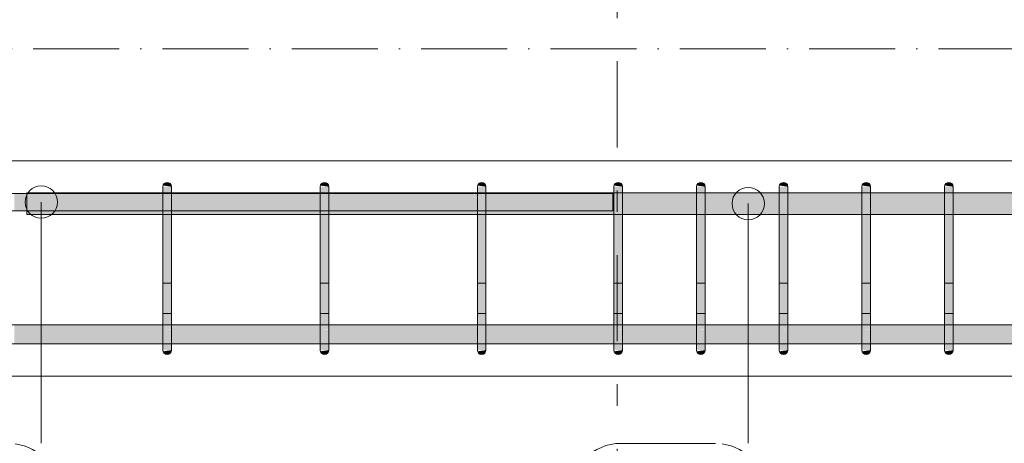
# Model space of a CAD drawing. Header units: millimetres. Extents: x 4307 to 42792, y 1610 to 10025.
# Tile 18 of 256: x 7682 to 8825, y 5542 to 6034. Entities that reach past the tile are written whole.
import ezdxf

# ---------------------------------------------------------------- set-up
doc = ezdxf.new("R2010")
doc.units = ezdxf.units.MM
doc.linetypes.add('Čerchovaná', pattern=[150, 100, -25, 0, -25])
doc.linetypes.add('Čára osnovy', pattern=[225, 100, -50, 25, -50])
for name, color, linetype, lineweight in [('A-FLOR-LEVL', 51, 'Continuous', 5), ('S-BEAM', 12, 'Continuous', 9), ('S-GRID', 1, 'Continuous', 5), ('S-RBAR', 171, 'Continuous', 5), ('S-RBAR-IDEN', 171, 'Continuous', 5)]:
    doc.layers.add(name, color=color, linetype=linetype, lineweight=lineweight)

# ---------------------------------------------------------------- blocks, each defined once
blk = doc.blocks.new('Popisek výztuže - _Typ_ množství_PRAVÝ-500031-V1')
at = {"layer": 'S-RBAR-IDEN'}
for p, q in [((6694.5, 8583.8), (6584.8, 8583.8)), ((6584.8, 8467.4), (6694.5, 8467.4))]:
    blk.add_line(p, q, dxfattribs=at)
for centre, start, end in [((6584.8, 8525.6), 90, 270), ((6694.5, 8525.6), 277.6434, 82.3566)]:
    blk.add_arc(centre, 58.2, start, end, dxfattribs=at)

msp = doc.modelspace()

# ---------------------------------------------------------------- hatches: boundary and pattern name
at = {"layer": 'S-RBAR'}
for points in [[(7857.9, 5840), (7857.7, 5841.3), (7857.2, 5842.5), (7856.4, 5843.5), (7855.4, 5844.3), (7854.2, 5844.8), (7852.9, 5845), (7851.6, 5844.8), (7850.4, 5844.3), (7849.4, 5843.5), (7848.6, 5842.5), (7848.1, 5841.3), (7857.7, 5840)], [(8040.4, 5840), (8040.2, 5841.3), (8039.7, 5842.5), (8038.9, 5843.5), (8037.9, 5844.3), (8036.7, 5844.8), (8035.4, 5845), (8034.1, 5844.8), (8032.9, 5844.3), (8031.9, 5843.5), (8031.1, 5842.5), (8030.6, 5841.3), (8040.2, 5840)], [(8222.9, 5840), (8222.7, 5841.3), (8222.2, 5842.5), (8221.4, 5843.5), (8220.4, 5844.3), (8219.2, 5844.8), (8217.9, 5845), (8216.6, 5844.8), (8215.3, 5844.3), (8214.4, 5843.5), (8213.6, 5842.5), (8213.1, 5841.3), (8222.7, 5840)], [(8381.4, 5840), (8381.3, 5841.3), (8380.8, 5842.5), (8380, 5843.5), (8378.9, 5844.3), (8377.7, 5844.8), (8376.4, 5845), (8375.1, 5844.8), (8373.9, 5844.3), (8372.4, 5842.9), (8372.1, 5842.5), (8371.6, 5841.3), (8381.3, 5840)], [(8477.4, 5840), (8477.2, 5841.3), (8476.7, 5842.5), (8475.9, 5843.5), (8474.9, 5844.3), (8473.7, 5844.8), (8472.4, 5845), (8471.1, 5844.8), (8469.9, 5844.3), (8468.8, 5843.5), (8468, 5842.5), (8467.5, 5841.3), (8477.2, 5840)], [(8573.3, 5840), (8573.2, 5841.3), (8572.7, 5842.5), (8571.9, 5843.5), (8570.8, 5844.3), (8568.7, 5844.9), (8568.3, 5845), (8567, 5844.8), (8565.8, 5844.3), (8564.8, 5843.5), (8564, 5842.5), (8563.5, 5841.3), (8573.2, 5840)], [(8669.3, 5840), (8669.1, 5841.3), (8668.6, 5842.5), (8667.8, 5843.5), (8666.8, 5844.3), (8665.6, 5844.8), (8664.3, 5845), (8663, 5844.8), (8661.8, 5844.3), (8660.7, 5843.5), (8660, 5842.5), (8659.5, 5841.3), (8669.1, 5840)], [(8765.2, 5840), (8765.1, 5841.3), (8764.6, 5842.5), (8763.8, 5843.5), (8762.7, 5844.3), (8761.5, 5844.8), (8760.2, 5845), (8758.9, 5844.8), (8757.7, 5844.3), (8756.7, 5843.5), (8755.9, 5842.5), (8755.4, 5841.3), (8765.1, 5840)], [(7857.9, 5815), (7857.9, 5840), (7847.9, 5840), (7847.9, 5815)], [(8040.4, 5815), (8040.4, 5840), (8030.4, 5840), (8030.4, 5815)], [(8215.3, 5815), (8222.9, 5815), (8222.9, 5840), (8212.9, 5840), (8212.9, 5815)], [(8372.4, 5815), (8381.4, 5815), (8381.4, 5840), (8371.4, 5840), (8371.4, 5815)], [(8477.4, 5815), (8477.4, 5840), (8467.4, 5840), (8467.4, 5815)], [(8573.3, 5815), (8573.3, 5840), (8563.3, 5840), (8563.3, 5815), (8568.7, 5815)], [(8669.3, 5815), (8669.3, 5840), (8659.3, 5840), (8659.3, 5815)], [(8765.2, 5815), (8765.2, 5840), (8755.2, 5840), (8755.2, 5815)], [(7857.9, 5675), (7857.9, 5815), (7847.9, 5815), (7847.9, 5675)], [(8040.4, 5675), (8040.4, 5815), (8030.4, 5815), (8030.4, 5675)], [(8215.3, 5675), (8222.9, 5675), (8222.9, 5815), (8212.9, 5815), (8212.9, 5675)], [(8372.4, 5675), (8381.4, 5675), (8381.4, 5815), (8371.4, 5815), (8371.4, 5675)], [(8477.4, 5675), (8477.4, 5815), (8467.4, 5815), (8467.4, 5675)], [(8573.3, 5675), (8573.3, 5815), (8563.3, 5815), (8563.3, 5675), (8568.7, 5675)], [(8669.3, 5675), (8669.3, 5815), (8659.3, 5815), (8659.3, 5675)], [(8765.1, 5675), (8765.2, 5675), (8765.2, 5815), (8755.2, 5815), (8755.2, 5675)], [(7852.9, 5645), (7854.2, 5645.2), (7855.4, 5645.7), (7856.4, 5646.5), (7857.2, 5647.5), (7857.7, 5648.7), (7857.7, 5650), (7848.1, 5648.7), (7848.6, 5647.5), (7849.4, 5646.5), (7850.4, 5645.7), (7851.6, 5645.2)], [(8035.4, 5645), (8036.7, 5645.2), (8037.9, 5645.7), (8038.9, 5646.5), (8039.7, 5647.5), (8040.2, 5648.7), (8040.2, 5650), (8030.6, 5648.7), (8031.1, 5647.5), (8031.9, 5646.5), (8032.9, 5645.7), (8034.1, 5645.2)], [(8217.9, 5645), (8219.2, 5645.2), (8220.4, 5645.7), (8221.4, 5646.5), (8222.2, 5647.5), (8222.7, 5648.7), (8222.7, 5650), (8213.1, 5648.7), (8213.6, 5647.5), (8214.4, 5646.5), (8215.4, 5645.7), (8216.6, 5645.2)], [(8376.4, 5645), (8377.7, 5645.2), (8378.9, 5645.7), (8380, 5646.5), (8380.8, 5647.5), (8381.3, 5648.7), (8381.3, 5650), (8371.6, 5648.7), (8372.4, 5647.1), (8372.9, 5646.5), (8373.9, 5645.7), (8375.1, 5645.2)], [(8472.4, 5645), (8473.7, 5645.2), (8474.9, 5645.7), (8475.9, 5646.5), (8476.7, 5647.5), (8477.2, 5648.7), (8477.2, 5650), (8467.5, 5648.7), (8468, 5647.5), (8468.8, 5646.5), (8469.9, 5645.7), (8471.1, 5645.2)], [(8568.3, 5645), (8569.6, 5645.2), (8570.8, 5645.7), (8571.9, 5646.5), (8572.7, 5647.5), (8573.2, 5648.7), (8573.2, 5650), (8563.5, 5648.7), (8564, 5647.5), (8564.8, 5646.5), (8565.8, 5645.7), (8567, 5645.2)], [(8664.3, 5645), (8665.6, 5645.2), (8666.8, 5645.7), (8667.8, 5646.5), (8668.6, 5647.5), (8669.1, 5648.7), (8669.1, 5650), (8659.5, 5648.7), (8660, 5647.5), (8660.7, 5646.5), (8661.8, 5645.7), (8663, 5645.2)], [(8760.2, 5645), (8761.5, 5645.2), (8762.7, 5645.7), (8763.8, 5646.5), (8764.6, 5647.5), (8765.1, 5648.8), (8765.1, 5650), (8755.4, 5648.7), (8755.9, 5647.5), (8756.7, 5646.5), (8757.7, 5645.7), (8758.9, 5645.2)]]:
    msp.add_hatch(color=7, dxfattribs=at).paths.add_polyline_path(points)
h = msp.add_hatch(color=7, dxfattribs=at)
h.paths.add_polyline_path([(7690, 5812.1), (7690, 5832.1), (7675.4, 5832.1), (7675.4, 5812.1)])
h.paths.add_polyline_path([(7650, 5812.1), (7665.4, 5812.1), (7665.4, 5832.1), (7650, 5832.1), (7650, 5815)])
h = msp.add_hatch(color=7, dxfattribs=at)
h.paths.add_polyline_path([(7690, 5807.8), (7847.9, 5807.8), (7847.9, 5832.8), (7690, 5832.8)])
h.paths.add_polyline_path([(12345, 5807.8), (12345, 5832.8), (12180.4, 5832.8), (12180.4, 5807.8), (12338.3, 5807.8)])
h.paths.add_polyline_path([(10296.5, 5807.8), (10377, 5807.8), (10377, 5832.8), (10291, 5832.8), (10291, 5807.8)])
h.paths.add_polyline_path([(12170.4, 5807.8), (12170.4, 5832.8), (11991.4, 5832.8), (11991.4, 5807.8), (12142, 5807.8)])
h.paths.add_polyline_path([(7857.9, 5807.8), (8030.4, 5807.8), (8030.4, 5832.8), (7857.9, 5832.8), (7857.9, 5815)])
h.paths.add_polyline_path([(10281, 5807.8), (10281, 5832.8), (10195, 5832.8), (10195, 5807.8), (10217.9, 5807.8)])
h.paths.add_polyline_path([(8040.4, 5807.8), (8212.9, 5807.8), (8212.9, 5832.8), (8040.4, 5832.8), (8040.4, 5815)])
h.paths.add_polyline_path([(10483, 5807.8), (10569.1, 5807.8), (10569.1, 5832.8), (10483, 5832.8), (10483, 5815)])
h.paths.add_polyline_path([(10185, 5807.8), (10185, 5832.8), (10095, 5832.8), (10095, 5807.8), (10139.4, 5807.8)])
h.paths.add_polyline_path([(8222.9, 5807.8), (8371.4, 5807.8), (8371.4, 5832.8), (8222.9, 5832.8), (8222.9, 5815)])
h.paths.add_polyline_path([(11981.4, 5807.8), (11981.4, 5832.8), (11802.3, 5832.8), (11802.3, 5807.8), (11945.7, 5807.8)])
h.paths.add_polyline_path([(10085, 5807.8), (10085, 5832.8), (10045, 5832.8), (10045, 5807.8), (10060.9, 5807.8)])
h.paths.add_polyline_path([(8381.4, 5807.8), (8467.4, 5807.8), (8467.4, 5832.8), (8381.4, 5832.8), (8381.4, 5815)])
h.paths.add_polyline_path([(10453.5, 5807.8), (10473, 5807.8), (10473, 5832.8), (10387, 5832.8), (10387, 5807.8)])
h.paths.add_polyline_path([(8477.4, 5807.8), (8563.3, 5807.8), (8563.3, 5832.8), (8477.4, 5832.8), (8477.4, 5815)])
h.paths.add_polyline_path([(11792.3, 5807.8), (11792.3, 5832.8), (11613.2, 5832.8), (11613.2, 5807.8), (11788.6, 5807.8)])
h.paths.add_polyline_path([(10579.1, 5807.8), (10665.1, 5807.8), (10665.1, 5832.8), (10579.1, 5832.8), (10579.1, 5815)])
h.paths.add_polyline_path([(8573.3, 5807.8), (8659.3, 5807.8), (8659.3, 5832.8), (8573.3, 5832.8), (8573.3, 5815)])
h.paths.add_polyline_path([(10035, 5807.8), (10035, 5832.8), (9995, 5832.8), (9995, 5807.8), (10021.6, 5807.8)])
h.paths.add_polyline_path([(8669.3, 5807.8), (8755.2, 5807.8), (8755.2, 5832.8), (8669.3, 5832.8), (8669.3, 5815)])
h.paths.add_polyline_path([(11603.2, 5807.8), (11603.2, 5832.8), (11443.2, 5832.8), (11443.2, 5807.8), (11553, 5807.8)])
h.paths.add_polyline_path([(9985, 5807.8), (9985, 5832.8), (9945, 5832.8), (9945, 5807.8), (9982.3, 5807.8)])
h.paths.add_polyline_path([(8765.2, 5807.8), (8851.2, 5807.8), (8851.2, 5832.8), (8765.2, 5832.8), (8765.2, 5815)])
h.paths.add_polyline_path([(10675.1, 5807.8), (10761.1, 5807.8), (10761.1, 5832.8), (10675.1, 5832.8), (10675.1, 5815)])
h.paths.add_polyline_path([(8861.2, 5807.8), (8947.1, 5807.8), (8947.1, 5832.8), (8861.2, 5832.8), (8861.2, 5815)])
h.paths.add_polyline_path([(9935, 5807.8), (9935, 5832.8), (9895, 5832.8), (9895, 5807.8), (9903.8, 5807.8)])
h.paths.add_polyline_path([(8957.1, 5807.8), (9043.1, 5807.8), (9043.1, 5832.8), (8957.1, 5832.8), (8957.1, 5815)])
h.paths.add_polyline_path([(11433.2, 5807.8), (11433.2, 5832.8), (11347.2, 5832.8), (11347.2, 5807.8), (11395.9, 5807.8)])
h.paths.add_polyline_path([(9053.1, 5807.8), (9139, 5807.8), (9139, 5832.8), (9053.1, 5832.8), (9053.1, 5815)])
h.paths.add_polyline_path([(9885, 5807.8), (9885, 5832.8), (9845, 5832.8), (9845, 5807.8), (9864.5, 5807.8)])
h.paths.add_polyline_path([(9149, 5807.8), (9235, 5807.8), (9235, 5832.8), (9149, 5832.8), (9149, 5815)])
h.paths.add_polyline_path([(11337.2, 5807.8), (11337.2, 5832.8), (11251.2, 5832.8), (11251.2, 5807.8), (11317.4, 5807.8)])
h.paths.add_polyline_path([(10771.1, 5807.8), (10857.1, 5807.8), (10857.1, 5832.8), (10771.1, 5832.8), (10771.1, 5815)])
h.paths.add_polyline_path([(9245, 5807.8), (9335, 5807.8), (9335, 5832.8), (9245, 5832.8), (9245, 5815)])
h.paths.add_polyline_path([(9835, 5807.8), (9835, 5832.8), (9795, 5832.8), (9795, 5807.8), (9825.3, 5807.8)])
h.paths.add_polyline_path([(9345, 5807.8), (9385, 5807.8), (9385, 5832.8), (9345, 5832.8), (9345, 5815)])
h.paths.add_polyline_path([(10867.1, 5807.8), (10953.1, 5807.8), (10953.1, 5832.8), (10867.1, 5832.8), (10867.1, 5815)])
h.paths.add_polyline_path([(11241.2, 5807.8), (11241.2, 5832.8), (11155.2, 5832.8), (11155.2, 5807.8), (11238.9, 5807.8)])
h.paths.add_polyline_path([(9785, 5807.8), (9785, 5832.8), (9745, 5832.8), (9745, 5807.8), (9746.7, 5807.8)])
h.paths.add_polyline_path([(9395, 5807.8), (9435, 5807.8), (9435, 5832.8), (9395, 5832.8), (9395, 5815)])
h.paths.add_polyline_path([(9445, 5807.8), (9485, 5807.8), (9485, 5832.8), (9445, 5832.8), (9445, 5815)])
h.paths.add_polyline_path([(9735, 5807.8), (9735, 5832.8), (9695, 5832.8), (9695, 5807.8), (9707.5, 5807.8)])
h.paths.add_polyline_path([(11145.2, 5807.8), (11145.2, 5832.8), (11059.1, 5832.8), (11059.1, 5807.8), (11081.8, 5807.8)])
h.paths.add_polyline_path([(10963.1, 5807.8), (11049.1, 5807.8), (11049.1, 5832.8), (10963.1, 5832.8), (10963.1, 5815)])
h.paths.add_polyline_path([(9495, 5807.8), (9535, 5807.8), (9535, 5832.8), (9495, 5832.8), (9495, 5815)])
h.paths.add_polyline_path([(9685, 5807.8), (9685, 5832.8), (9645, 5832.8), (9645, 5807.8), (9668.2, 5807.8)])
h.paths.add_polyline_path([(9545, 5807.8), (9585, 5807.8), (9585, 5832.8), (9545, 5832.8), (9545, 5815)])
h.paths.add_polyline_path([(9595, 5807.8), (9635, 5807.8), (9635, 5832.8), (9595, 5832.8), (9595, 5815)])
h = msp.add_hatch(color=7, dxfattribs=at)
h.paths.add_polyline_path([(9707.5, 5657.6), (9715, 5657.6), (9715, 5679.6), (9695, 5679.6), (9695, 5657.6)])
h.paths.add_polyline_path([(5425, 5657.6), (5432.7, 5657.6), (5430.5, 5660.9), (5427.9, 5667.2), (5426.9, 5675), (5426.9, 5679.6), (5425, 5679.6), (5425, 5667.2)])
h.paths.add_polyline_path([(8957.1, 5657.6), (9043.1, 5657.9), (9043.1, 5679.6), (8957.1, 5679.6), (8957.1, 5657.9)])
h.paths.add_polyline_path([(9685, 5657.6), (9685, 5679.6), (9645, 5679.6), (9645, 5657.6), (9668.2, 5657.6)])
h.paths.add_polyline_path([(5447, 5657.6), (5456, 5657.9), (5456, 5679.6), (5437.5, 5679.6), (5436.9, 5675), (5437.5, 5669.8), (5439.5, 5665), (5443.2, 5660.5), (5446.9, 5657.7)])
h.paths.add_polyline_path([(8882.9, 5657.6), (8947.1, 5657.9), (8947.1, 5679.6), (8861.2, 5679.6), (8861.2, 5657.6)])
h.paths.add_polyline_path([(8851.2, 5657.6), (8851.2, 5679.6), (8765.2, 5679.6), (8765.2, 5657.6), (8843.6, 5657.6)])
h.paths.add_polyline_path([(5466, 5657.6), (5466.9, 5657.7), (5471.9, 5661.7), (5489.8, 5679.6), (5466, 5679.6), (5466, 5657.7)])
h.paths.add_polyline_path([(5481.9, 5657.6), (5502.5, 5657.9), (5502.5, 5678.2), (5482.2, 5657.9)])
h.paths.add_polyline_path([(8755.2, 5657.6), (8755.2, 5679.6), (8669.3, 5679.6), (8669.3, 5657.6), (8725.8, 5657.6)])
h.paths.add_polyline_path([(9635, 5657.6), (9635, 5679.6), (9595, 5679.6), (9595, 5657.6), (9628.9, 5657.6)])
h.paths.add_polyline_path([(5512.5, 5657.6), (5548.9, 5657.9), (5548.9, 5679.6), (5512.5, 5679.6), (5512.5, 5657.9)])
h.paths.add_polyline_path([(5558.9, 5657.6), (5595.4, 5657.9), (5595.4, 5679.6), (5558.9, 5679.6), (5558.9, 5657.9)])
h.paths.add_polyline_path([(8659.3, 5657.6), (8659.3, 5679.6), (8573.3, 5679.6), (8573.3, 5657.6), (8647.3, 5657.6)])
h.paths.add_polyline_path([(5605.4, 5657.6), (5641.9, 5657.9), (5641.9, 5679.6), (5605.4, 5679.6), (5605.4, 5657.9)])
h.paths.add_polyline_path([(5651.9, 5657.6), (5688.3, 5657.9), (5688.3, 5679.6), (5651.9, 5679.6), (5651.9, 5657.9)])
h.paths.add_polyline_path([(9053.1, 5657.6), (9139, 5657.9), (9139, 5679.6), (9053.1, 5679.6), (9053.1, 5657.9)])
h.paths.add_polyline_path([(8563.3, 5657.6), (8563.3, 5679.6), (8477.4, 5679.6), (8477.4, 5657.6), (8529.5, 5657.6)])
h.paths.add_polyline_path([(5698.3, 5657.6), (5734.8, 5657.9), (5734.8, 5679.6), (5698.3, 5679.6), (5698.3, 5657.9)])
h.paths.add_polyline_path([(8467.4, 5657.6), (8467.4, 5679.6), (8381.4, 5679.6), (8381.4, 5657.6), (8450.9, 5657.6)])
h.paths.add_polyline_path([(9585, 5657.6), (9585, 5679.6), (9545, 5679.6), (9545, 5657.6), (9550.4, 5657.6)])
h.paths.add_polyline_path([(5744.8, 5657.6), (5781.2, 5657.9), (5781.2, 5679.6), (5744.8, 5679.6), (5744.8, 5657.9)])
h.paths.add_polyline_path([(5791.2, 5657.6), (5827.7, 5657.9), (5827.7, 5679.6), (5791.2, 5679.6), (5791.2, 5657.9)])
h.paths.add_polyline_path([(5837.7, 5657.6), (5856.9, 5657.7), (5861, 5660.9), (5864.2, 5665), (5866.2, 5669.8), (5866.9, 5675), (5866.9, 5679.6), (5837.7, 5679.6), (5837.7, 5657.9)])
h.paths.add_polyline_path([(9535, 5657.6), (9535, 5679.6), (9495, 5679.6), (9495, 5657.6), (9511.1, 5657.6)])
h.paths.add_polyline_path([(8371.4, 5657.6), (8371.4, 5679.6), (8222.9, 5679.6), (8222.9, 5657.6), (8333.1, 5657.6)])
h.paths.add_polyline_path([(5871, 5657.6), (5874.2, 5657.9), (5873.9, 5662.5), (5872.8, 5660)])
h.paths.add_polyline_path([(5884.2, 5657.6), (5920.6, 5657.9), (5920.6, 5679.6), (5884.2, 5679.6), (5884.2, 5657.9)])
h.paths.add_polyline_path([(9149, 5657.6), (9235, 5657.9), (9235, 5679.6), (9149, 5679.6), (9149, 5657.9)])
h.paths.add_polyline_path([(5930.6, 5657.6), (5967.1, 5657.9), (5967.1, 5679.6), (5930.6, 5679.6), (5930.6, 5657.9)])
h.paths.add_polyline_path([(8212.9, 5657.6), (8212.9, 5679.6), (8040.4, 5679.6), (8040.4, 5657.6), (8176.1, 5657.6)])
h.paths.add_polyline_path([(5977.1, 5657.6), (6013.5, 5657.9), (6013.5, 5679.6), (5977.1, 5679.6), (5977.1, 5657.9)])
h.paths.add_polyline_path([(9485, 5657.6), (9485, 5679.6), (9445, 5679.6), (9445, 5657.6), (9471.9, 5657.6)])
h.paths.add_polyline_path([(8030.4, 5657.6), (8030.4, 5679.6), (7857.9, 5679.6), (7857.9, 5657.6), (8019, 5657.6)])
h.paths.add_polyline_path([(6023.5, 5657.6), (6060, 5657.9), (6060, 5679.6), (6023.5, 5679.6), (6023.5, 5657.9)])
h.paths.add_polyline_path([(6070, 5657.6), (6095, 5657.9), (6095, 5679.6), (6070, 5679.6), (6070, 5657.9)])
h.paths.add_polyline_path([(6105, 5657.6), (6191, 5657.9), (6191, 5679.6), (6105, 5679.6), (6105, 5657.9)])
h.paths.add_polyline_path([(6201, 5657.6), (6286.9, 5657.9), (6286.9, 5679.6), (6201, 5679.6), (6201, 5657.9)])
h.paths.add_polyline_path([(9435, 5657.6), (9435, 5679.6), (9395, 5679.6), (9395, 5657.6), (9432.6, 5657.6)])
h.paths.add_polyline_path([(6296.9, 5657.6), (6382.9, 5657.9), (6382.9, 5679.6), (6296.9, 5679.6), (6296.9, 5657.9)])
h.paths.add_polyline_path([(6392.9, 5657.6), (6478.8, 5657.9), (6478.8, 5679.6), (6392.9, 5679.6), (6392.9, 5657.9)])
h.paths.add_polyline_path([(6488.8, 5657.6), (6574.8, 5657.9), (6574.8, 5679.6), (6488.8, 5679.6), (6488.8, 5657.9)])
h.paths.add_polyline_path([(7847.9, 5657.6), (7847.9, 5679.6), (7675.4, 5679.6), (7675.4, 5657.6), (7822.7, 5657.6)])
h.paths.add_polyline_path([(6584.8, 5657.6), (6670.7, 5657.9), (6670.7, 5679.6), (6584.8, 5679.6), (6584.8, 5657.9)])
h.paths.add_polyline_path([(6680.7, 5657.6), (6766.7, 5657.9), (6766.7, 5679.6), (6680.7, 5679.6), (6680.7, 5657.9)])
h.paths.add_polyline_path([(6776.7, 5657.6), (6862.6, 5657.9), (6862.6, 5679.6), (6776.7, 5679.6), (6776.7, 5657.9)])
h.paths.add_polyline_path([(7665.4, 5657.6), (7665.4, 5679.6), (7492.9, 5679.6), (7492.9, 5657.6), (7626.3, 5657.6)])
h.paths.add_polyline_path([(9385, 5657.6), (9385, 5679.6), (9345, 5679.6), (9345, 5657.6), (9354.1, 5657.6)])
h.paths.add_polyline_path([(6872.6, 5657.6), (6958.6, 5657.9), (6958.6, 5679.6), (6872.6, 5679.6), (6872.6, 5657.9)])
h.paths.add_polyline_path([(9335, 5657.6), (9335, 5679.6), (9245, 5679.6), (9245, 5657.6), (9314.8, 5657.6)])
h.paths.add_polyline_path([(7482.9, 5657.6), (7482.9, 5679.6), (7310.4, 5679.6), (7310.4, 5657.6), (7469.3, 5657.6)])
h.paths.add_polyline_path([(6968.6, 5657.6), (7117.9, 5657.9), (7117.9, 5679.6), (6968.6, 5679.6), (6968.6, 5657.9)])
h.paths.add_polyline_path([(7127.9, 5657.6), (7300.4, 5657.9), (7300.4, 5679.6), (7127.9, 5679.6), (7127.9, 5657.9)])
h = msp.add_hatch(color=7, dxfattribs=at)
h.paths.add_polyline_path([(7857.9, 5653.1), (7857.9, 5653.7), (7856.5, 5653.9), (7855.7, 5653.5)])
h.paths.add_polyline_path([(7852.4, 5655.5), (7850.7, 5657.5), (7847.9, 5657.9), (7847.9, 5656.8)])
h.paths.add_polyline_path([(7857.9, 5661.7), (7857.9, 5663.4), (7847.9, 5665.4), (7852.6, 5661.9)])
h.paths.add_polyline_path([(7847.9, 5674), (7857.9, 5674.2), (7857.9, 5675), (7847.9, 5675)])
h = msp.add_hatch(color=7, dxfattribs=at)
h.paths.add_polyline_path([(7857.9, 5650), (7857.9, 5653.1), (7855.7, 5653.5), (7856.5, 5653.9), (7857.9, 5653.7), (7857.9, 5661.7), (7853.4, 5662), (7847.9, 5665.4), (7847.9, 5658.1), (7850.9, 5657.3), (7852.4, 5655.5), (7847.9, 5656.8), (7848.1, 5651), (7850, 5650.9), (7854.2, 5650.4)])
h.paths.add_polyline_path([(7847.9, 5650), (7857.9, 5650), (7847.9, 5650.9)])
h.paths.add_polyline_path([(7857.9, 5663.4), (7857.9, 5674.2), (7855.9, 5674), (7847.9, 5674), (7847.9, 5665.4)])
h = msp.add_hatch(color=7, dxfattribs=at)
h.paths.add_polyline_path([(8040.4, 5653.1), (8040.4, 5653.7), (8039, 5653.9), (8038.2, 5653.5)])
h.paths.add_polyline_path([(8034.9, 5655.5), (8033.2, 5657.5), (8030.4, 5657.9), (8030.4, 5656.8)])
h.paths.add_polyline_path([(8040.4, 5661.7), (8040.4, 5663.4), (8030.4, 5665.4), (8035.1, 5661.9)])
h.paths.add_polyline_path([(8030.4, 5674), (8040.4, 5674.2), (8040.4, 5675), (8030.4, 5675)])
h = msp.add_hatch(color=7, dxfattribs=at)
h.paths.add_polyline_path([(8030.6, 5650), (8040.4, 5650), (8030.4, 5650.9), (8030.4, 5650)])
h.paths.add_polyline_path([(8040.4, 5650), (8040.4, 5653.1), (8038.2, 5653.5), (8039, 5653.9), (8040.4, 5653.7), (8040.4, 5661.7), (8035.9, 5662), (8030.4, 5665.4), (8030.4, 5658.1), (8033.4, 5657.3), (8034.9, 5655.5), (8030.4, 5656.8), (8030.6, 5651), (8032.5, 5650.9), (8036.7, 5650.4)])
h.paths.add_polyline_path([(8040.4, 5663.4), (8040.4, 5674.2), (8038.4, 5674), (8030.4, 5674), (8030.4, 5665.4)])
h = msp.add_hatch(color=7, dxfattribs=at)
h.paths.add_polyline_path([(8222.9, 5653.1), (8222.9, 5653.7), (8221.5, 5653.9), (8220.7, 5653.5)])
h.paths.add_polyline_path([(8217.4, 5655.5), (8215.7, 5657.5), (8215.3, 5657.6), (8212.9, 5657.9), (8212.9, 5656.8), (8215.3, 5656.1)])
h.paths.add_polyline_path([(8222.9, 5661.7), (8222.9, 5663.4), (8212.9, 5665.4), (8217.6, 5661.9)])
h.paths.add_polyline_path([(8220.9, 5674), (8222.9, 5674.2), (8222.9, 5675), (8212.9, 5675), (8212.9, 5674), (8215.3, 5674)])
h = msp.add_hatch(color=7, dxfattribs=at)
h.paths.add_polyline_path([(8222.9, 5650), (8222.9, 5653.1), (8220.7, 5653.5), (8221.5, 5653.9), (8222.9, 5653.7), (8222.9, 5661.7), (8218.4, 5662), (8212.9, 5665.4), (8212.9, 5658.1), (8215.9, 5657.3), (8217.4, 5655.5), (8212.9, 5656.8), (8213.1, 5651), (8215.3, 5650.8), (8219.2, 5650.4)])
h.paths.add_polyline_path([(8213.1, 5650), (8222.9, 5650), (8212.9, 5650.9), (8212.9, 5650)])
h.paths.add_polyline_path([(8222.9, 5663.4), (8222.9, 5674.2), (8220.9, 5674), (8212.9, 5674), (8212.9, 5665.4), (8215.3, 5664.9)])
h = msp.add_hatch(color=7, dxfattribs=at)
h.paths.add_polyline_path([(8381.4, 5653.1), (8381.4, 5653.7), (8380.1, 5653.9), (8379.2, 5653.5)])
h.paths.add_polyline_path([(8375.9, 5655.5), (8374.2, 5657.5), (8371.4, 5657.9), (8371.4, 5656.8), (8372.4, 5656.5)])
h.paths.add_polyline_path([(8381.4, 5661.7), (8381.4, 5663.4), (8371.4, 5665.4), (8372.4, 5664.7), (8376.1, 5661.9)])
h.paths.add_polyline_path([(8372.4, 5674), (8381.4, 5674.2), (8381.4, 5675), (8371.4, 5675), (8371.4, 5674)])
h = msp.add_hatch(color=7, dxfattribs=at)
h.paths.add_polyline_path([(8381.4, 5650), (8381.4, 5653.1), (8379.2, 5653.5), (8380.1, 5653.9), (8381.4, 5653.7), (8381.4, 5661.7), (8376.9, 5662), (8371.4, 5665.4), (8371.4, 5658.1), (8374.4, 5657.3), (8375.9, 5655.5), (8371.4, 5656.8), (8371.6, 5651), (8373.5, 5650.9), (8377.7, 5650.4)])
h.paths.add_polyline_path([(8371.6, 5650), (8381.4, 5650), (8371.4, 5650.9), (8371.4, 5650)])
h.paths.add_polyline_path([(8381.4, 5663.4), (8381.4, 5674.2), (8379.4, 5674), (8371.4, 5674), (8371.4, 5665.4), (8372.4, 5665.2)])
h = msp.add_hatch(color=7, dxfattribs=at)
h.paths.add_polyline_path([(8477.4, 5653.1), (8477.4, 5653.7), (8476, 5653.9), (8475.2, 5653.5)])
h.paths.add_polyline_path([(8471.9, 5655.5), (8470.2, 5657.5), (8467.4, 5657.9), (8467.4, 5656.8)])
h.paths.add_polyline_path([(8477.4, 5661.7), (8477.4, 5663.4), (8467.4, 5665.4), (8472.1, 5661.9)])
h.paths.add_polyline_path([(8467.4, 5674), (8477.4, 5674.2), (8477.4, 5675), (8467.4, 5675)])
h = msp.add_hatch(color=7, dxfattribs=at)
h.paths.add_polyline_path([(8477.4, 5650), (8477.4, 5653.1), (8475.2, 5653.5), (8476, 5653.9), (8477.4, 5653.7), (8477.4, 5661.7), (8472.8, 5662), (8467.4, 5665.4), (8467.4, 5658.1), (8470.3, 5657.3), (8471.9, 5655.5), (8467.4, 5656.8), (8467.5, 5651), (8469.5, 5650.9), (8473.7, 5650.4)])
h.paths.add_polyline_path([(8467.4, 5650), (8477.4, 5650), (8467.4, 5650.9)])
h.paths.add_polyline_path([(8477.4, 5663.4), (8477.4, 5674.2), (8475.3, 5674), (8467.4, 5674), (8467.4, 5665.4)])
h = msp.add_hatch(color=7, dxfattribs=at)
h.paths.add_polyline_path([(8573.3, 5653.1), (8573.3, 5653.7), (8572, 5653.9), (8571.1, 5653.5)])
h.paths.add_polyline_path([(8567.8, 5655.5), (8566.2, 5657.5), (8563.3, 5657.9), (8563.3, 5656.8)])
h.paths.add_polyline_path([(8573.3, 5661.7), (8573.3, 5663.4), (8563.3, 5665.4), (8568.1, 5661.9), (8568.7, 5661.9)])
h.paths.add_polyline_path([(8563.3, 5674), (8573.3, 5674.2), (8573.3, 5675), (8563.3, 5675)])
h = msp.add_hatch(color=7, dxfattribs=at)
h.paths.add_polyline_path([(8573.3, 5650), (8573.3, 5653.1), (8571.1, 5653.5), (8572, 5653.9), (8573.3, 5653.7), (8573.3, 5661.7), (8568.7, 5662), (8563.3, 5665.4), (8563.3, 5658.1), (8566.3, 5657.3), (8567.8, 5655.5), (8563.3, 5656.8), (8563.5, 5651), (8565.4, 5650.9), (8569.6, 5650.4)])
h.paths.add_polyline_path([(8563.5, 5650), (8573.3, 5650), (8563.3, 5650.9), (8563.3, 5650)])
h.paths.add_polyline_path([(8573.3, 5663.4), (8573.3, 5674.2), (8568.7, 5674), (8563.3, 5674), (8563.3, 5665.4), (8568.7, 5664.4)])
h = msp.add_hatch(color=7, dxfattribs=at)
h.paths.add_polyline_path([(8669.3, 5653.1), (8669.3, 5653.7), (8667.9, 5653.9), (8667.1, 5653.5)])
h.paths.add_polyline_path([(8663.8, 5655.5), (8662.1, 5657.5), (8659.3, 5657.9), (8659.3, 5656.8)])
h.paths.add_polyline_path([(8669.3, 5661.7), (8669.3, 5663.4), (8659.3, 5665.4), (8664, 5661.9)])
h.paths.add_polyline_path([(8659.3, 5674), (8669.3, 5674.2), (8669.3, 5675), (8659.3, 5675)])
h = msp.add_hatch(color=7, dxfattribs=at)
h.paths.add_polyline_path([(8669.3, 5650), (8669.3, 5653.1), (8667.1, 5653.5), (8667.9, 5653.9), (8669.3, 5653.7), (8669.3, 5661.7), (8664.7, 5662), (8659.3, 5665.4), (8659.3, 5658.1), (8662.3, 5657.3), (8663.8, 5655.5), (8659.3, 5656.8), (8659.5, 5651), (8661.4, 5650.9), (8665.6, 5650.4)])
h.paths.add_polyline_path([(8659.3, 5650), (8669.3, 5650), (8659.3, 5650.9)])
h.paths.add_polyline_path([(8669.3, 5663.4), (8669.3, 5674.2), (8667.3, 5674), (8659.3, 5674), (8659.3, 5665.4)])
h = msp.add_hatch(color=7, dxfattribs=at)
h.paths.add_polyline_path([(8765.2, 5653.1), (8765.1, 5653.8), (8763.9, 5653.9), (8763, 5653.5), (8765.1, 5653.1)])
h.paths.add_polyline_path([(8759.7, 5655.5), (8758.1, 5657.5), (8755.2, 5657.9), (8755.2, 5656.8)])
h.paths.add_polyline_path([(8765.2, 5661.7), (8765.1, 5663.5), (8755.2, 5665.4), (8760, 5661.9), (8765.1, 5661.7)])
h.paths.add_polyline_path([(8763.2, 5674), (8765.2, 5674.2), (8765.1, 5675), (8755.2, 5675), (8755.2, 5674)])
h = msp.add_hatch(color=7, dxfattribs=at)
h.paths.add_polyline_path([(8765.2, 5650), (8765.1, 5653.1), (8763, 5653.5), (8763.9, 5653.9), (8765.2, 5653.7), (8765.1, 5661.7), (8760.7, 5662), (8755.2, 5665.4), (8755.2, 5658.1), (8758.2, 5657.3), (8759.7, 5655.5), (8755.2, 5656.8), (8755.4, 5651), (8757.3, 5650.9), (8765.1, 5650)])
h.paths.add_polyline_path([(8755.2, 5650), (8765.1, 5650), (8755.2, 5650.9)])
h.paths.add_polyline_path([(8765.2, 5663.4), (8765.1, 5674.2), (8763.2, 5674), (8755.2, 5674), (8755.2, 5665.4), (8765.1, 5663.5)])

# ---------------------------------------------------------------- linework, layer by layer
at = {"layer": 'A-FLOR-LEVL', "linetype": 'Čerchovaná'}
msp.add_line((4395.1, 6000), (25778.9, 6000), dxfattribs=at)
at = {"layer": 'S-BEAM'}
for p, q in [((5800, 5870), (9540, 5870)), ((5900, 5870), (9540, 5870)), ((9540, 5620), (5800, 5620)), ((5900, 5620), (9540, 5620))]:
    msp.add_line(p, q, dxfattribs=at)
at = {"layer": 'S-GRID', "linetype": 'Čára osnovy', "lineweight": 9}
msp.add_line((8375, 2060.6), (8375, 9495.1), dxfattribs=at)
at = {"layer": 'S-RBAR'}
for p, q in [((8370, 5832.1), (6970, 5832.1)), ((8370, 5832.1), (6970, 5832.1)), ((8370, 5832.1), (6970, 5832.1)), ((7690, 5832.8), (12345, 5832.8)), ((7690, 5807.8), (7690, 5832.8)), ((7690, 5832.8), (12345, 5832.8)), ((7690, 5807.8), (7690, 5832.8)), ((7690, 5832.8), (12345, 5832.8)), ((7690, 5807.8), (7690, 5832.8)), ((7847.9, 5815), (7847.9, 5840)), ((7847.9, 5815), (7847.9, 5840)), ((7857.9, 5815), (7857.9, 5840)), ((7857.9, 5815), (7857.9, 5840)), ((8030.4, 5815), (8030.4, 5840)), ((8030.4, 5815), (8030.4, 5840)), ((8040.4, 5815), (8040.4, 5840)), ((8040.4, 5815), (8040.4, 5840)), ((8212.9, 5815), (8212.9, 5840)), ((8212.9, 5815), (8212.9, 5840)), ((8222.9, 5815), (8222.9, 5840)), ((8222.9, 5815), (8222.9, 5840)), ((8370, 5832.1), (8370, 5812.1)), ((8370, 5832.1), (8370, 5812.1)), ((8370, 5832.1), (8370, 5812.1)), ((8371.4, 5815), (8371.4, 5840)), ((8371.4, 5815), (8371.4, 5840)), ((8381.4, 5815), (8381.4, 5840)), ((8381.4, 5815), (8381.4, 5840)), ((8467.4, 5815), (8467.4, 5840)), ((8467.4, 5815), (8467.4, 5840)), ((8477.4, 5815), (8477.4, 5840)), ((8477.4, 5815), (8477.4, 5840)), ((8563.3, 5815), (8563.3, 5840)), ((8563.3, 5815), (8563.3, 5840)), ((8573.3, 5815), (8573.3, 5840)), ((8573.3, 5815), (8573.3, 5840)), ((8659.3, 5815), (8659.3, 5840)), ((8659.3, 5815), (8659.3, 5840)), ((8669.3, 5815), (8669.3, 5840)), ((8669.3, 5815), (8669.3, 5840)), ((8755.2, 5815), (8755.2, 5840)), ((8755.2, 5815), (8755.2, 5840)), ((8765.2, 5815), (8765.2, 5840)), ((8765.2, 5815), (8765.2, 5840)), ((8370, 5812.1), (6970, 5812.1)), ((8370, 5812.1), (6970, 5812.1)), ((8370, 5812.1), (6970, 5812.1)), ((7690, 5807.8), (12345, 5807.8)), ((7690, 5807.8), (12345, 5807.8)), ((7690, 5807.8), (12345, 5807.8)), ((7847.9, 5675), (7847.9, 5815)), ((7847.9, 5815), (7847.9, 5675)), ((7857.9, 5675), (7857.9, 5815)), ((7857.9, 5815), (7857.9, 5675)), ((8030.4, 5675), (8030.4, 5815)), ((8030.4, 5815), (8030.4, 5675)), ((8040.4, 5675), (8040.4, 5815)), ((8040.4, 5815), (8040.4, 5675)), ((8212.9, 5675), (8212.9, 5815)), ((8212.9, 5815), (8212.9, 5675)), ((8222.9, 5675), (8222.9, 5815)), ((8222.9, 5815), (8222.9, 5675)), ((8371.4, 5675), (8371.4, 5815)), ((8371.4, 5815), (8371.4, 5675)), ((8381.4, 5675), (8381.4, 5815)), ((8381.4, 5815), (8381.4, 5675)), ((8467.4, 5675), (8467.4, 5815)), ((8467.4, 5815), (8467.4, 5675)), ((8477.4, 5675), (8477.4, 5815)), ((8477.4, 5815), (8477.4, 5675)), ((8563.3, 5675), (8563.3, 5815)), ((8563.3, 5815), (8563.3, 5675)), ((8573.3, 5675), (8573.3, 5815)), ((8573.3, 5815), (8573.3, 5675)), ((8659.3, 5675), (8659.3, 5815)), ((8659.3, 5815), (8659.3, 5675)), ((8669.3, 5675), (8669.3, 5815)), ((8669.3, 5815), (8669.3, 5675)), ((8755.2, 5675), (8755.2, 5815)), ((8755.2, 5815), (8755.2, 5675)), ((8765.2, 5675), (8765.2, 5815)), ((8765.2, 5815), (8765.2, 5675)), ((7847.9, 5728), (7847.9, 5692.7)), ((7847.9, 5728), (7857.9, 5728)), ((7857.9, 5728), (7857.9, 5692.7)), ((8030.4, 5728), (8030.4, 5692.7)), ((8030.4, 5728), (8040.4, 5728)), ((8040.4, 5728), (8040.4, 5692.7)), ((8212.9, 5728), (8212.9, 5692.7)), ((8212.9, 5728), (8222.9, 5728)), ((8222.9, 5728), (8222.9, 5692.7)), ((8371.4, 5728), (8371.4, 5692.7)), ((8371.4, 5728), (8381.4, 5728)), ((8381.4, 5728), (8381.4, 5692.7)), ((8467.4, 5728), (8467.4, 5692.7)), ((8467.4, 5728), (8477.4, 5728)), ((8477.4, 5728), (8477.4, 5692.7)), ((8563.3, 5728), (8563.3, 5692.7)), ((8563.3, 5728), (8573.3, 5728)), ((8573.3, 5728), (8573.3, 5692.7)), ((8659.3, 5728), (8659.3, 5692.7)), ((8659.3, 5728), (8669.3, 5728)), ((8669.3, 5728), (8669.3, 5692.7)), ((8755.2, 5728), (8755.2, 5692.7)), ((8755.2, 5728), (8765.2, 5728)), ((8765.2, 5728), (8765.2, 5692.7)), ((7847.9, 5650), (7847.9, 5692.7)), ((7857.9, 5692.7), (7847.9, 5692.7)), ((7847.9, 5657.3), (7847.9, 5692.7)), ((7857.9, 5650), (7857.9, 5692.7)), ((7857.9, 5657.3), (7857.9, 5692.7)), ((8030.4, 5650), (8030.4, 5692.7)), ((8040.4, 5692.7), (8030.4, 5692.7)), ((8030.4, 5657.3), (8030.4, 5692.7)), ((8040.4, 5650), (8040.4, 5692.7)), ((8040.4, 5657.3), (8040.4, 5692.7)), ((8212.9, 5650), (8212.9, 5692.7)), ((8222.9, 5692.7), (8212.9, 5692.7)), ((8212.9, 5657.3), (8212.9, 5692.7)), ((8222.9, 5650), (8222.9, 5692.7)), ((8222.9, 5657.3), (8222.9, 5692.7)), ((8371.4, 5650), (8371.4, 5692.7)), ((8381.4, 5692.7), (8371.4, 5692.7)), ((8371.4, 5657.3), (8371.4, 5692.7)), ((8381.4, 5650), (8381.4, 5692.7)), ((8381.4, 5657.3), (8381.4, 5692.7)), ((8467.4, 5650), (8467.4, 5692.7)), ((8477.4, 5692.7), (8467.4, 5692.7)), ((8467.4, 5657.3), (8467.4, 5692.7)), ((8477.4, 5650), (8477.4, 5692.7)), ((8477.4, 5657.3), (8477.4, 5692.7)), ((8563.3, 5650), (8563.3, 5692.7)), ((8573.3, 5692.7), (8563.3, 5692.7)), ((8563.3, 5657.3), (8563.3, 5692.7)), ((8573.3, 5650), (8573.3, 5692.7)), ((8573.3, 5657.3), (8573.3, 5692.7)), ((8659.3, 5650), (8659.3, 5692.7)), ((8669.3, 5692.7), (8659.3, 5692.7)), ((8659.3, 5657.3), (8659.3, 5692.7)), ((8669.3, 5650), (8669.3, 5692.7)), ((8669.3, 5657.3), (8669.3, 5692.7)), ((8755.2, 5650), (8755.2, 5692.7)), ((8765.2, 5692.7), (8755.2, 5692.7)), ((8755.2, 5657.3), (8755.2, 5692.7)), ((8765.2, 5650), (8765.2, 5692.7)), ((8765.2, 5657.3), (8765.2, 5692.7)), ((9715, 5679.6), (5425, 5679.6)), ((9715, 5679.6), (5425, 5679.6)), ((9715, 5679.6), (5425, 5679.6)), ((7847.9, 5650), (7847.9, 5675)), ((7847.9, 5657.3), (7847.9, 5675)), ((7857.9, 5650), (7857.9, 5675)), ((7857.9, 5650), (7857.9, 5675)), ((8030.4, 5650), (8030.4, 5675)), ((8030.4, 5657.3), (8030.4, 5675)), ((8040.4, 5650), (8040.4, 5675)), ((8040.4, 5650), (8040.4, 5675)), ((8212.9, 5650), (8212.9, 5675)), ((8212.9, 5657.3), (8212.9, 5675)), ((8222.9, 5650), (8222.9, 5675)), ((8222.9, 5650), (8222.9, 5675)), ((8371.4, 5650), (8371.4, 5675)), ((8371.4, 5657.3), (8371.4, 5675)), ((8381.4, 5650), (8381.4, 5675)), ((8381.4, 5650), (8381.4, 5675)), ((8467.4, 5650), (8467.4, 5675)), ((8467.4, 5657.3), (8467.4, 5675)), ((8477.4, 5650), (8477.4, 5675)), ((8477.4, 5650), (8477.4, 5675)), ((8563.3, 5650), (8563.3, 5675)), ((8563.3, 5657.3), (8563.3, 5675)), ((8573.3, 5650), (8573.3, 5675)), ((8573.3, 5650), (8573.3, 5675)), ((8659.3, 5650), (8659.3, 5675)), ((8659.3, 5657.3), (8659.3, 5675)), ((8669.3, 5650), (8669.3, 5675)), ((8669.3, 5650), (8669.3, 5675)), ((8755.2, 5650), (8755.2, 5675)), ((8755.2, 5657.3), (8755.2, 5675)), ((8765.2, 5650), (8765.2, 5675)), ((8765.2, 5650), (8765.2, 5675)), ((9715, 5657.6), (5425, 5657.6)), ((9715, 5657.6), (5425, 5657.6)), ((9715, 5657.6), (5425, 5657.6)), ((7847.9, 5650.9), (7847.9, 5657.3)), ((7847.9, 5650.9), (7847.9, 5657.3)), ((7857.9, 5650), (7857.9, 5657.3)), ((8030.4, 5650.9), (8030.4, 5657.3)), ((8030.4, 5650.9), (8030.4, 5657.3)), ((8040.4, 5650), (8040.4, 5657.3)), ((8212.9, 5650.9), (8212.9, 5657.3)), ((8212.9, 5650.9), (8212.9, 5657.3)), ((8222.9, 5650), (8222.9, 5657.3)), ((8371.4, 5650.9), (8371.4, 5657.3)), ((8371.4, 5650.9), (8371.4, 5657.3)), ((8381.4, 5650), (8381.4, 5657.3)), ((8467.4, 5650.9), (8467.4, 5657.3)), ((8467.4, 5650.9), (8467.4, 5657.3)), ((8477.4, 5650), (8477.4, 5657.3)), ((8563.3, 5650.9), (8563.3, 5657.3)), ((8563.3, 5650.9), (8563.3, 5657.3)), ((8573.3, 5650), (8573.3, 5657.3)), ((8659.3, 5650.9), (8659.3, 5657.3)), ((8659.3, 5650.9), (8659.3, 5657.3)), ((8669.3, 5650), (8669.3, 5657.3)), ((8755.2, 5650.9), (8755.2, 5657.3)), ((8755.2, 5650.9), (8755.2, 5657.3)), ((8765.2, 5650), (8765.2, 5657.3))]:
    msp.add_line(p, q, dxfattribs=at)
for centre, start, end in [((7852.9, 5840), 0, 180), ((7852.9, 5840), 0, 180), ((8035.4, 5840), 0, 180), ((8035.4, 5840), 0, 180), ((8217.9, 5840), 0, 180), ((8217.9, 5840), 0, 180), ((8376.4, 5840), 0, 180), ((8376.4, 5840), 0, 180), ((8472.4, 5840), 0, 180), ((8472.4, 5840), 0, 180), ((8568.3, 5840), 0, 180), ((8568.3, 5840), 0, 180), ((8664.3, 5840), 0, 180), ((8664.3, 5840), 0, 180), ((8760.2, 5840), 0, 180), ((8760.2, 5840), 0, 180), ((7852.9, 5650), 180, 0), ((7852.9, 5650), 180, 0), ((7852.9, 5650), 180, 0), ((8035.4, 5650), 180, 0), ((8035.4, 5650), 180, 0), ((8035.4, 5650), 180, 0), ((8217.9, 5650), 180, 0), ((8217.9, 5650), 180, 0), ((8217.9, 5650), 180, 0), ((8376.4, 5650), 180, 0), ((8376.4, 5650), 180, 0), ((8376.4, 5650), 180, 0), ((8472.4, 5650), 180, 0), ((8472.4, 5650), 180, 0), ((8472.4, 5650), 180, 0), ((8568.3, 5650), 180, 0), ((8568.3, 5650), 180, 0), ((8568.3, 5650), 180, 0), ((8664.3, 5650), 180, 0), ((8664.3, 5650), 180, 0), ((8664.3, 5650), 180, 0), ((8760.2, 5650), 180, 0), ((8760.2, 5650), 180, 0), ((8760.2, 5650), 180, 0)]:
    msp.add_arc(centre, 5, start, end, dxfattribs=at)
at = {"layer": 'S-RBAR-IDEN'}
for p, q in [((7706.7, 5822.1), (7706.7, 5541.9)), ((8527.3, 5820.3), (8527.3, 5541.9))]:
    msp.add_line(p, q, dxfattribs=at)
for centre in [(7706.7, 5822.1), (8527.3, 5820.3)]:
    msp.add_circle(centre, 18.8, dxfattribs=at)

# ---------------------------------------------------------------- block references
for p in [(974.1, -3042), (1794.7, -3042)]:
    msp.add_blockref('Popisek výztuže - _Typ_ množství_PRAVÝ-500031-V1', p, dxfattribs=at)

doc.saveas('drawing.dxf')
